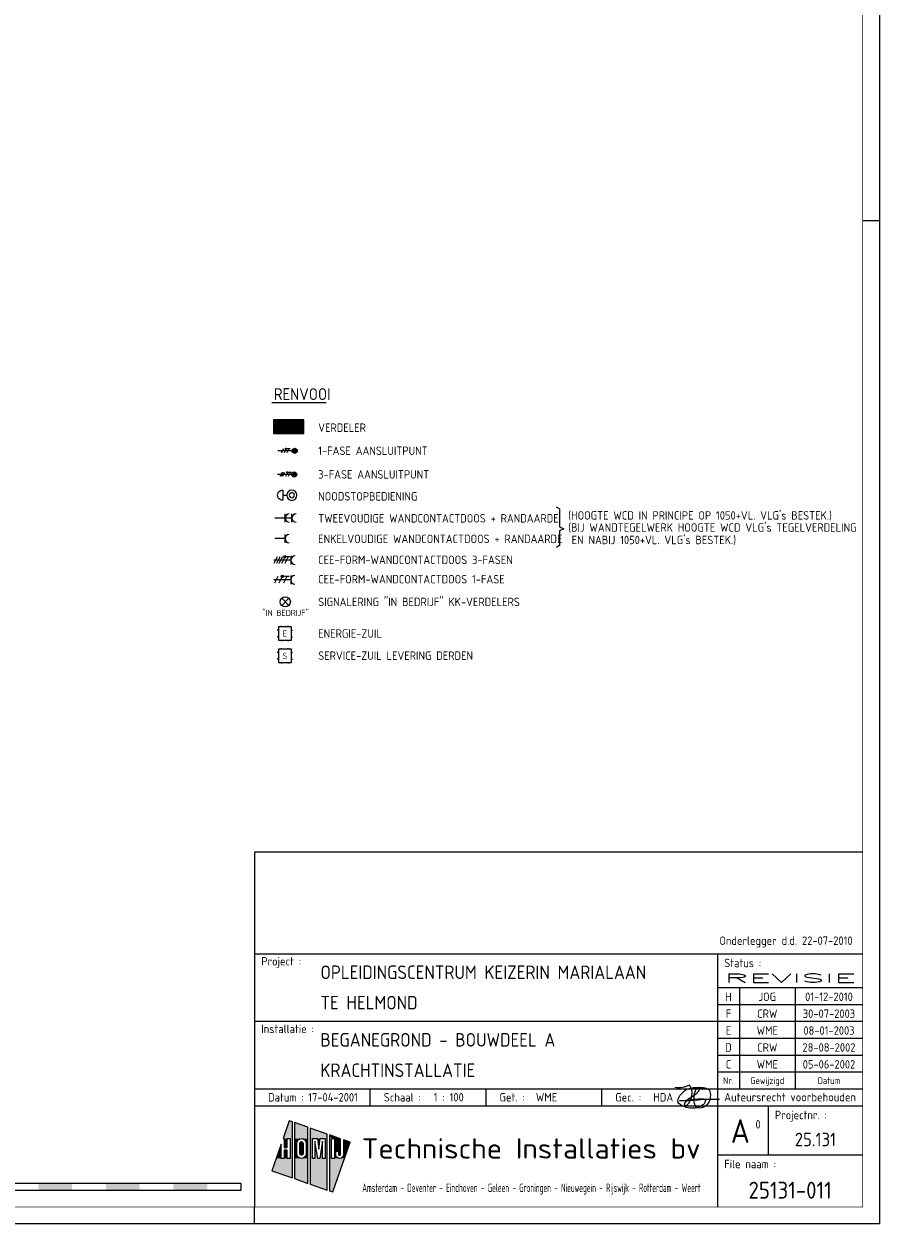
# Model space of a CAD drawing. Header units: millimetres. Extents: x -6587 to 112885, y 244 to 84344.
# Tile 32 of 47: x 86990 to 112885, y 244 to 35757. Entities that reach past the tile are written whole.
import ezdxf
from ezdxf.enums import TextEntityAlignment as Align

# ---------------------------------------------------------------- set-up
doc = ezdxf.new("R2010")
doc.units = ezdxf.units.MM
doc.header["$LTSCALE"] = 100
doc.layers.get('0').update_dxf_attribs({"linetype": 'CONTINUOUS'})
for name, color, linetype in [('02-61-50-lijn050', 90, 'CONTINUOUS'), ('EB6331--_ATTRIB', 2, 'CONTINUOUS'), ('EB6721--_ATTRIB', 2, 'CONTINUOUS'), ('EL62203-_KRACHT-WCD230', 3, 'CONTINUOUS'), ('EL62204-_KRACHT-ASP230', 3, 'CONTINUOUS'), ('EL62205-_KRACHT-KAST', 3, 'CONTINUOUS'), ('EL62208-_KRACHT-WCD400', 3, 'CONTINUOUS'), ('EL62209-_KRACHT-ASP400', 3, 'CONTINUOUS'), ('EL63103-_LICHT-WCD230V', 3, 'CONTINUOUS'), ('EL6331--_BELET230V', 3, 'CONTINUOUS'), ('EL6441--_DATACOM', 3, 'CONTINUOUS'), ('EL6721--_GEB-BEH-AUTO', 3, 'CONTINUOUS'), ('LIJN025', 10, 'CONTINUOUS'), ('LIJN050', 90, 'CONTINUOUS'), ('SCHAALBALK', 10, 'CONTINUOUS'), ('TEKST18', 1, 'CONTINUOUS'), ('TEKST25', 1, 'CONTINUOUS'), ('TEKST35', 50, 'CONTINUOUS'), ('TEKST50', 90, 'CONTINUOUS'), ('TEKST70', 130, 'CONTINUOUS')]:
    doc.layers.add(name, color=color, linetype=linetype)
doc.styles.add('1_8', font='iso', dxfattribs={"width": 0.7, "height": 1.8})
doc.styles.add('3_5', font='iso', dxfattribs={"height": 3.5})
doc.styles.add('HELV', font='ISO.SHX')
doc.styles.add('ISO', font='ISO.SHX')
doc.styles.add('MAATVOERING', font='iso.shx')
doc.styles.add('NORATT', font='isocp.shx')
doc.styles.add('ROMAND', font='romand')
doc.styles.get("Standard").update_dxf_attribs({"font": 'iso.shx'})

# ---------------------------------------------------------------- blocks, each defined once
blk = doc.blocks.new('A0-G')
at = {"layer": 'LIJN025'}
for p, q in [((1184, 297), (1189, 297)), ((1004, 80), (1184, 80)), ((1141, 80), (1141, 5)), ((1141, 70), (1184, 70)), ((1147.5, 70), (1147.5, 40)), ((1164, 70), (1164, 40)), ((1141, 65), (1184, 65)), ((1004, 60), (1141, 60)), ((1141, 60), (1184, 60)), ((1141, 55), (1184, 55)), ((1141, 50), (1184, 50)), ((1141, 45), (1184, 45)), ((1004, 40), (1184, 40)), ((1038.25, 35), (1038.25, 40)), ((1072.5, 35), (1072.5, 40)), ((1106.75, 35), (1106.75, 40)), ((1004, 35), (1184, 35)), ((1156, 35), (1156, 20.5)), ((1014.28, 30.55), (1012.44, 25.28)), ((1015.23, 30.22), (1014.28, 30.55)), ((1015.23, 13.64), (1015.23, 30.22)), ((1019.81, 28.62), (1015.85, 30)), ((1015.85, 30), (1015.85, 13.42)), ((1019.81, 12.03), (1019.81, 28.62)), ((1012.44, 25.28), (1012.78, 25.28)), ((1012.78, 25.28), (1012.78, 22.62)), ((1013.68, 25.28), (1014.58, 25.28)), ((1013.68, 22.62), (1013.68, 25.28)), ((1014.58, 25.28), (1014.58, 19.41)), ((1016.61, 24.43), (1016.9, 24.86)), ((1016.9, 24.86), (1017.35, 25.18)), ((1017.35, 25.18), (1017.88, 25.28)), ((1017.88, 25.28), (1018.41, 25.18)), ((1018.41, 25.18), (1018.85, 24.88)), ((1018.85, 24.88), (1019.14, 24.45)), ((1025.53, 26.61), (1020.49, 28.38)), ((1020.49, 28.38), (1020.49, 11.8)), ((1021.1, 19.41), (1021.1, 25.28)), ((1021.1, 25.28), (1022.62, 25.28)), ((1022.62, 25.28), (1023, 22.14)), ((1023, 22.14), (1023.38, 25.28)), ((1023.38, 25.28), (1024.92, 25.28)), ((1024.92, 25.28), (1024.92, 19.41)), ((1025.53, 10.03), (1025.53, 26.61)), ((1029.46, 25.24), (1026.21, 26.37)), ((1026.21, 26.37), (1026.21, 9.79)), ((1026.81, 19.41), (1026.81, 25.28)), ((1026.81, 25.28), (1027.69, 25.28)), ((1027.69, 25.28), (1027.69, 19.41)), ((1029.46, 20.62), (1029.46, 25.24)), ((1032.31, 24.24), (1030.31, 24.94)), ((1030.31, 24.94), (1030.31, 20.61)), ((1011.88, 23.67), (1009.11, 15.78)), ((1011.88, 19.41), (1011.88, 23.67)), ((1012.78, 22.62), (1013.68, 22.62)), ((1013.68, 21.86), (1012.78, 21.86)), ((1012.78, 21.86), (1012.78, 19.41)), ((1013.68, 19.41), (1013.68, 21.86)), ((1016.51, 23.91), (1016.61, 24.43)), ((1016.51, 20.8), (1016.51, 23.91)), ((1017.39, 23.89), (1017.46, 24.14)), ((1017.39, 20.81), (1017.39, 23.89)), ((1017.46, 24.14), (1017.63, 24.32)), ((1017.63, 24.32), (1017.89, 24.39)), ((1017.89, 24.39), (1018.13, 24.32)), ((1018.13, 24.32), (1018.31, 24.14)), ((1018.31, 24.14), (1018.38, 23.89)), ((1018.38, 23.89), (1018.38, 20.81)), ((1019.14, 24.45), (1019.25, 23.91)), ((1019.25, 23.91), (1019.25, 20.8)), ((1022.72, 19.41), (1021.87, 24.56)), ((1021.87, 24.56), (1021.87, 19.41)), ((1024.15, 24.56), (1023.29, 19.41)), ((1024.15, 19.41), (1024.15, 24.56)), ((1027.14, 9.47), (1032.31, 24.24)), ((1028.02, 20.61), (1028.02, 21.54)), ((1028.02, 21.54), (1028.88, 21.54)), ((1028.88, 21.54), (1028.88, 20.62)), ((1012.78, 19.41), (1011.88, 19.41)), ((1014.58, 19.41), (1013.68, 19.41)), ((1016.61, 20.28), (1016.51, 20.8)), ((1016.91, 19.82), (1016.61, 20.28)), ((1017.37, 19.52), (1016.91, 19.82)), ((1017.91, 19.41), (1017.37, 19.52)), ((1017.45, 20.57), (1017.39, 20.81)), ((1017.64, 20.38), (1017.45, 20.57)), ((1017.89, 20.32), (1017.64, 20.38)), ((1018.14, 20.38), (1017.89, 20.32)), ((1018.43, 19.53), (1017.91, 19.41)), ((1018.32, 20.56), (1018.14, 20.38)), ((1018.38, 20.81), (1018.32, 20.56)), ((1018.86, 19.83), (1018.43, 19.53)), ((1019.15, 20.26), (1018.86, 19.83)), ((1019.25, 20.8), (1019.15, 20.26)), ((1021.87, 19.41), (1021.1, 19.41)), ((1023.29, 19.41), (1022.72, 19.41)), ((1024.92, 19.41), (1024.15, 19.41)), ((1027.69, 19.41), (1026.81, 19.41)), ((1028.09, 20.16), (1028.02, 20.61)), ((1028.34, 19.76), (1028.09, 20.16)), ((1028.7, 19.5), (1028.34, 19.76)), ((1029.16, 19.41), (1028.7, 19.5)), ((1028.88, 20.62), (1028.97, 20.41)), ((1028.97, 20.41), (1029.17, 20.33)), ((1029.61, 19.5), (1029.16, 19.41)), ((1029.17, 20.33), (1029.37, 20.41)), ((1029.37, 20.41), (1029.46, 20.62)), ((1029.99, 19.77), (1029.61, 19.5)), ((1030.24, 20.17), (1029.99, 19.77)), ((1030.31, 20.61), (1030.24, 20.17)), ((1141, 20.5), (1184, 20.5)), ((1009.11, 15.78), (1015.23, 13.64)), ((1015.85, 13.42), (1019.81, 12.03)), ((1020.49, 11.8), (1025.53, 10.03)), ((1026.21, 9.79), (1027.14, 9.47)), ((1004, 0), (1004, 5))]:
    blk.add_line(p, q, dxfattribs=at)
blk.add_lwpolyline([(1189, 841), (1189, 0), (0, 0), (0, 841)], close=True, dxfattribs=at)
for points in [[(1012.44, 25.28), (1014.28, 30.55), (1015.23, 25.28), (1015.23, 30.22)], [(1015.85, 25.28), (1015.85, 30), (1019.81, 25.28), (1019.81, 28.62)], [(1012.78, 22.62), (1012.78, 25.28), (1013.68, 22.62), (1013.68, 25.28)], [(1014.58, 19.41), (1014.58, 25.28), (1015.23, 19.41), (1015.23, 25.28)], [(1015.85, 23.91), (1015.85, 25.28), (1016.51, 23.91), (1016.61, 24.43)], [(1016.61, 24.43), (1015.85, 25.28), (1016.9, 24.86), (1015.85, 25.28)], [(1016.9, 24.86), (1015.85, 25.28), (1017.35, 25.18), (1015.85, 25.28)], [(1017.35, 25.18), (1015.85, 25.28), (1017.88, 25.28), (1015.85, 25.28)], [(1018.41, 25.18), (1017.88, 25.28), (1018.41, 25.18), (1019.81, 25.28)], [(1018.85, 24.88), (1018.41, 25.18), (1018.85, 24.88), (1019.81, 25.28)], [(1019.14, 24.45), (1018.85, 24.88), (1019.14, 24.45), (1019.81, 25.28)], [(1019.25, 23.91), (1019.14, 24.45), (1019.81, 23.91), (1019.81, 25.28)], [(1020.49, 25.28), (1020.49, 28.38), (1025.53, 25.28), (1025.53, 26.61)], [(1020.49, 19.41), (1020.49, 25.28), (1021.1, 19.41), (1021.1, 25.28)], [(1023, 22.14), (1022.62, 25.28), (1023, 22.14), (1023.38, 25.28)], [(1024.92, 19.41), (1024.92, 25.28), (1025.53, 19.41), (1025.53, 25.28)], [(1026.21, 19.41), (1026.21, 26.37), (1026.81, 19.41), (1026.81, 25.28)], [(1026.81, 25.28), (1026.21, 26.37), (1027.69, 25.28), (1026.21, 26.37)], [(1027.69, 25.28), (1026.21, 26.37), (1029.46, 25.24), (1026.21, 26.37)], [(1027.69, 25.24), (1027.69, 25.28), (1029.46, 25.24)], [(1027.69, 21.54), (1027.69, 25.24), (1029.46, 21.54), (1029.46, 25.24)], [(1030.31, 20.61), (1030.31, 24.94), (1031.04, 20.61), (1032.31, 24.24)], [(1010.39, 19.41), (1011.88, 23.67), (1011.88, 19.41), (1011.88, 23.67)], [(1012.78, 19.41), (1012.78, 21.86), (1013.68, 19.41), (1013.68, 21.86)], [(1015.85, 20.8), (1015.85, 23.91), (1016.51, 20.8), (1016.51, 23.91)], [(1017.39, 23.89), (1017.46, 24.14), (1018.38, 23.89), (1018.31, 24.14)], [(1017.39, 20.81), (1017.39, 23.89), (1018.38, 20.81), (1018.38, 23.89)], [(1017.46, 24.14), (1017.63, 24.32), (1018.31, 24.14), (1018.13, 24.32)], [(1017.63, 24.32), (1017.89, 24.39), (1018.13, 24.32), (1017.89, 24.39)], [(1019.25, 20.8), (1019.25, 23.91), (1019.81, 20.8), (1019.81, 23.91)], [(1021.87, 19.41), (1021.87, 24.56), (1022.72, 19.41), (1021.87, 24.56)], [(1023.29, 19.41), (1024.15, 24.56), (1024.15, 19.41), (1024.15, 24.56)], [(1027.69, 19.41), (1027.69, 21.54), (1028.02, 20.61), (1028.02, 21.54)], [(1028.02, 20.61), (1028.02, 21.54), (1028.09, 20.16), (1028.02, 20.61)], [(1028.88, 20.62), (1028.88, 21.54), (1028.97, 20.41), (1028.88, 21.54)], [(1028.97, 20.41), (1028.88, 21.54), (1029.17, 20.33), (1028.88, 21.54)], [(1029.17, 20.33), (1028.88, 21.54), (1029.37, 20.41), (1028.88, 21.54)], [(1029.37, 20.41), (1028.88, 21.54), (1029.46, 20.62), (1028.88, 21.54)], [(1029.46, 20.62), (1028.88, 21.54), (1029.46, 20.62), (1029.46, 21.54)], [(1009.11, 15.78), (1010.39, 19.41), (1015.23, 13.64), (1015.23, 19.41)], [(1015.85, 19.41), (1015.85, 20.8), (1015.85, 19.41), (1016.51, 20.8)], [(1015.85, 19.41), (1016.51, 20.8), (1015.85, 19.41), (1016.61, 20.28)], [(1015.85, 19.41), (1016.61, 20.28), (1015.85, 19.41), (1016.91, 19.82)], [(1015.85, 19.41), (1016.91, 19.82), (1015.85, 19.41), (1017.37, 19.52)], [(1015.85, 19.41), (1017.37, 19.52), (1015.85, 19.41), (1017.91, 19.41)], [(1015.85, 13.42), (1015.85, 19.41), (1019.81, 12.03), (1019.81, 19.41)], [(1017.45, 20.57), (1017.39, 20.81), (1018.32, 20.56), (1018.38, 20.81)], [(1017.64, 20.38), (1017.45, 20.57), (1018.14, 20.38), (1018.32, 20.56)], [(1017.89, 20.32), (1017.64, 20.38), (1017.89, 20.32), (1018.14, 20.38)], [(1017.91, 19.41), (1018.43, 19.53), (1017.91, 19.41), (1019.81, 19.41)], [(1018.43, 19.53), (1018.86, 19.83), (1018.43, 19.53), (1019.81, 19.41)], [(1018.86, 19.83), (1019.15, 20.26), (1018.86, 19.83), (1019.81, 19.41)], [(1019.81, 19.41), (1019.15, 20.26), (1019.81, 20.8), (1019.25, 20.8)], [(1020.49, 11.8), (1020.49, 19.41), (1025.53, 10.03), (1025.53, 19.41)], [(1026.21, 9.79), (1026.21, 19.41), (1027.14, 9.47), (1030.62, 19.41)], [(1027.69, 19.41), (1028.02, 20.61), (1027.69, 19.41), (1028.09, 20.16)], [(1027.69, 19.41), (1028.09, 20.16), (1027.69, 19.41), (1028.34, 19.76)], [(1027.69, 19.41), (1028.34, 19.76), (1027.69, 19.41), (1028.7, 19.5)], [(1027.69, 19.41), (1028.7, 19.5), (1027.69, 19.41), (1029.16, 19.41)], [(1029.16, 19.41), (1030.62, 19.41), (1029.61, 19.5), (1030.62, 19.41)], [(1030.62, 19.41), (1029.61, 19.5), (1030.62, 19.41), (1029.99, 19.77)], [(1030.62, 19.41), (1029.99, 19.77), (1031.04, 20.61), (1030.24, 20.17)], [(1030.24, 20.17), (1030.31, 20.61), (1030.24, 20.17), (1031.04, 20.61)]]:
    blk.add_solid(points, dxfattribs=at)
at = {"layer": 'LIJN050'}
for p, q in [((1184, 110), (1004, 110)), ((1004, 110), (1004, 5))]:
    blk.add_line(p, q, dxfattribs=at)
at = {"layer": 'LIJN050', "const_width": 0.2}
blk.add_lwpolyline([(1184, 836), (25, 836), (25, 5), (1184, 5)], close=True, dxfattribs=at)
at = {"layer": 'SCHAALBALK'}
for p, q in [((1000, 12), (900, 12)), ((1000, 10), (1000, 12)), ((900, 10), (1000, 10))]:
    blk.add_line(p, q, dxfattribs=at)
for points in [[(940, 10), (940, 12), (950, 10), (950, 12)], [(960, 10), (960, 12), (970, 10), (970, 12)], [(980, 10), (980, 12), (990, 10), (990, 12)]]:
    blk.add_solid(points, dxfattribs=at)
at = {"layer": 'TEKST18', "style": 'ISO'}
for s, p in [('Nr.', (1144.25, 41.43)), ('Gewijzigd', (1155.75, 41.43)), ('Datum', (1174, 41.43))]:
    blk.add_text(s, height=2, dxfattribs=at).set_placement(p, align=Align.CENTER)
at = {"layer": 'TEKST18', "style": 'ISO', "width": 0.67468}
blk.add_text('Amsterdam - Deventer - Eindhoven - Geleen - Groningen - Nieuwegein - Rijswijk - Rotterdam - Weert', height=2.5, dxfattribs=at).set_placement((1035.88, 9.47), (1136, 9.47), align=Align.FIT)
at = {"layer": 'TEKST25', "style": 'ISO'}
for s, p in [('Project :', (1006, 76.5)), ('Status :', (1143, 76)), ('Installatie :', (1006, 56.5)), ('Datum :', (1008, 36.25)), ('Schaal :', (1042.25, 36.25)), ('Get. :', (1076.5, 36.25)), ('Gec. :', (1110.75, 36.25)), ('Projectnr. :', (1158, 31)), ('File naam :', (1143, 16.5))]:
    blk.add_text(s, height=2.5, dxfattribs=at).set_placement(p)
at = {"layer": 'TEKST25', "style": 'ISO', "width": 1.015814}
blk.add_text('Auteursrecht voorbehouden', height=2.5, dxfattribs=at).set_placement((1143, 36.3), (1182, 36.3), align=Align.FIT)
at = {"layer": 'TEKST25', "style": 'ROMAND', "width": 2.899115}
blk.add_attdef('STATUS', text='', height=2.5, dxfattribs=at).set_placement((1143, 71.5), (1182, 71.5), align=Align.FIT)
at = {"layer": 'TEKST25', "style": 'ISO'}
for tag, p in [('E', (1144.25, 66)), ('NAAM-E', (1155.75, 66)), ('DATUM-E', (1174, 66)), ('D', (1144.25, 61)), ('NAAM-D', (1155.75, 61)), ('DATUM-D', (1174, 61)), ('C', (1144.25, 56)), ('NAAM-C', (1155.75, 56)), ('DATUM-C', (1174, 56)), ('B', (1144.25, 51)), ('NAAM-B', (1155.75, 51)), ('DATUM-B', (1174, 51)), ('A', (1144.25, 46)), ('NAAM-A', (1155.75, 46)), ('DATUM-A', (1174, 46))]:
    blk.add_attdef(tag, text='', height=2.5, dxfattribs=at).set_placement(p, align=Align.CENTER)
for tag, p in [('DATUM', (1021.75, 36.25)), ('SCHAAL', (1057, 36.25)), ('GETEKEND', (1087.25, 36.25)), ('GECONTOL.', (1122, 36.25)), ('FORMAAT', (1152.25, 28.25))]:
    blk.add_attdef(tag, p, '', height=2.5, dxfattribs=at)
at = {"layer": 'TEKST35', "style": 'ISO'}
for tag, p in [('PROJECT', (1023.5, 72.5)), ('PLAATS', (1023.5, 63.5)), ('INSTALLATIE-REGEL1', (1023.5, 52.5)), ('INSTALLATIE-REGEL2', (1023.5, 43.5))]:
    blk.add_attdef(tag, p, '', height=4, dxfattribs=at)
blk.add_attdef('PROJ.NR.', text='', height=4, dxfattribs=at).set_placement((1170, 23), align=Align.CENTER)
at = {"layer": 'TEKST50', "style": 'HELV', "width": 1.169753}
blk.add_text('Technische Installaties bv', height=6, dxfattribs=at).set_placement((1035.72, 19.36), (1135.99, 19.36), align=Align.FIT)
at = {"layer": 'TEKST50', "style": 'ISO'}
blk.add_attdef('FILE-NAAM', text='', height=5, dxfattribs=at).set_placement((1162.5, 7.5), align=Align.CENTER)
at = {"layer": 'TEKST70', "style": 'HELV'}
blk.add_text('A', height=7, dxfattribs=at).set_placement((1147.75, 24), align=Align.CENTER)
blk = doc.blocks.new('OPMHOOGTEWCD')
at = {"layer": 'LIJN025'}
for p, q in [((7919, 269, -1050), (7832, 321, -1050)), ((7919, 269, -1050), (7919, -259, -1050)), ((7919, -259, -1050), (8047, -317, -1050)), ((8047, -317, -1050), (7919, -375, -1050)), ((7919, -375, -1050), (7919, -817, -1050)), ((7919, -817, -1050), (7832, -869, -1050))]:
    blk.add_line(p, q, dxfattribs=at)
at = {"layer": 'TEKST25'}
for s, p in [("(HOOGTE WCD IN PRINCIPE OP 1050+VL. VLG's BESTEK.)", (8179, -47, -1050)), ("(BIJ WANDTEGELWERK HOOGTE WCD VLG's TEGELVERDELING ", (8179, -404, -1050)), ("EN NABIJ 1050+VL. VLG's BESTEK.)", (8281, -773, -1050))]:
    blk.add_text(s, height=250, dxfattribs=at).set_placement(p)
blk = doc.blocks.new('PRHDA')
at = {"layer": '02-61-50-lijn050', "color": 50, "linetype": 'ByBlock', "flags": 128}
blk.add_lwpolyline([(-70, 246, 0.043806), (-705, 234, -0.031193), (-1253, 209), (-809, 257, 0.003454), (-595, 274, -0.231177), (-497, 236, -0.175519), (-494, 194, -0.153375), (-552, 106, -0.056813), (-651, 43, -0.100205), (-852, -8, -0.16296), (-1242, 100, -0.379529), (-1301, 251, -0.14016), (-1100, 518, -0.143334), (-940, 590, -0.06258), (-558, 601, -0.12688), (-385, 542, -0.169413), (-357, 496, -0.095564), (-353, 276, -0.080055), (-384, 187, -0.126486), (-523, 35, -0.214891), (-713, 6, -0.203106), (-762, 34, -0.121177), (-821, 172, -0.121604), (-801, 453, -0.010614), (-783, 511, -0.021915), (-760, 562, -0.15615), (-707, 606, -0.050224), (-686, 611, -0.295436), (-670, 603, -0.250173), (-667, 558, -0.167384), (-891, 324, 0.121525), (-1106, 142, 0.14194), (-1116, 115, 0.153562), (-1114, 98, 0.520832), (-1040, 81, 0.362036), (-958, 675, -0.145439), (-1391, 601)], format="xyb", dxfattribs=at)
blk = doc.blocks.new('ES1116A2')
for p, q in [((-1.5, 0.75), (-1.75, 0.75)), ((-0.75, 1.5), (-0.75, 1.75)), ((0.75, 1.5), (0.75, 1.75)), ((1.5, 0.75), (1.75, 0.75)), ((-1.5, -0.75), (-1.75, -0.75)), ((-0.75, -1.5), (-0.75, -1.75)), ((0.75, -1.5), (0.75, -1.75)), ((1.5, -0.75), (1.75, -0.75))]:
    blk.add_line(p, q)
blk.add_lwpolyline([(-1.5, -1.5), (1.5, -1.5), (1.5, 1.5), (-1.5, 1.5)], close=True)
at = {"style": '1_8', "flags": 8}
for tag, p in [('NUMMER', (0, 3)), ('CODE', (0, 0))]:
    blk.add_attdef(tag, text='', height=1.8, dxfattribs=at).set_placement(p, align=Align.MIDDLE)
blk.add_attdef('M_CODE', text='', height=1.8, dxfattribs=at).set_placement((0, 0), align=Align.MIDDLE_CENTER)
blk = doc.blocks.new('ES081001')
for p, q in [((1.06, -1.06), (-1.06, 1.06)), ((-1.06, -1.06), (1.06, 1.06))]:
    blk.add_line(p, q)
blk.add_circle((0, 0), 1.5)
at = {"color": 2, "style": '1_8', "flags": 8}
for tag, p in [('NUMMER', (0, 5.5)), ('CODE', (0, 3))]:
    blk.add_attdef(tag, text='', height=1.8, dxfattribs=at).set_placement(p, align=Align.MIDDLE)
at = {"style": '1_8', "flags": 8}
blk.add_attdef('M_CODE', text='', height=1.8, dxfattribs=at).set_placement((0, 0), align=Align.MIDDLE_CENTER)
blk = doc.blocks.new('ES3W1A')
for p, q in [((1.25, 0), (-1.25, 0)), ((0, 0), (0, -3))]:
    blk.add_line(p, q)
blk.add_arc((0, 1.25), 1.25, 180, 0)
at = {"style": '1_8'}
for tag, flags, p in [('VERMOGEN', 9, (-2.5, 3)), ('GROEP', 8, (0, 3)), ('SCHAK', 8, (2.5, 3)), ('TAL', 8, (2.5, 3)), ('GELIJK', 9, (5, 3)), ('KAST', 9, (7, 3))]:
    blk.add_attdef(tag, text='', height=1.8, rotation=90, dxfattribs=dict(at, flags=flags)).set_placement(p, align=Align.MIDDLE_CENTER)
at = {"style": '1_8', "width": 0.7, "flags": 8}
blk.add_attdef('DOEL', text='', height=1.8, rotation=90, dxfattribs=at).set_placement((-2.5, 3), align=Align.MIDDLE_LEFT)
at = {"style": '1_8', "flags": 9}
blk.add_attdef('M_CODE', text='', height=1.8, dxfattribs=at).set_placement((0, 0), align=Align.MIDDLE_CENTER)
blk = doc.blocks.new('ES111454')
for p, q in [((-1.51, 2.61), (1.49, 2.61)), ((-0.01, 2.61), (-0.01, 1.44))]:
    blk.add_line(p, q)
for radius in [1.5, 0.75]:
    blk.add_circle((0.01, -0.08), radius)
blk.add_arc((-0.01, 2.64), 1.5, 358.854, 181.146)
at = {"style": '1_8'}
for tag, flags, p in [('NUMMER', 8, (0.01, 5.42)), ('CODE', 8, (0.01, 2.92)), ('M_CODE', 9, (0.01, -0.08))]:
    blk.add_attdef(tag, text='', height=2, dxfattribs=dict(at, flags=flags)).set_placement(p, align=Align.MIDDLE)
blk = doc.blocks.new('ES2X2')
at = {"color": 1}
for p, q in [((-0.72, -0.21), (-0.72, 0.11)), ((-0.64, -0.25), (-0.64, 0.15)), ((-0.6, 1.15), (-0.6, 0.35)), ((-0.6, 0.75), (0.6, 0.15)), ((-0.56, -0.25), (-0.56, 0.15)), ((-0.48, -0.21), (-0.48, 0.11)), ((-0.6, -0.05), (0.6, -0.65)), ((-0.6, -0.85), (0.6, -1.45)), ((-0.6, -1.25), (0.6, -1.85)), ((-0.6, -1.65), (0.6, -2.25))]:
    blk.add_line(p, q, dxfattribs=at)
for p, q in [((-0.45, 1.4), (-0.45, 2.6)), ((-0.15, 1.27), (-0.15, 2.73)), ((0, 1.25), (0, -3)), ((0.15, 1.27), (0.15, 2.73)), ((0.45, 1.4), (0.45, 2.6))]:
    blk.add_line(p, q)
blk.add_circle((-0.6, -0.05), 0.2, dxfattribs=at)
blk.add_circle((0, 2), 0.75)
at = {"style": '1_8'}
for tag, flags, p in [('VERMOGEN', 9, (-2.5, 4.5)), ('GROEP', 8, (0, 4.5)), ('SCHAK', 8, (2.5, 4.5)), ('DOEL', 8, (-2.5, 1)), ('KAST', 9, (7, 4.5))]:
    blk.add_attdef(tag, text='', height=1.8, rotation=90, dxfattribs=dict(at, flags=flags)).set_placement(p, align=Align.MIDDLE_LEFT)
at = {"style": '1_8', "flags": 8}
blk.add_attdef('TAL', text='', height=1.8, rotation=90, dxfattribs=at).set_placement((2.5, 4.5), align=Align.MIDDLE_CENTER)
at = {"style": '1_8', "flags": 9}
blk.add_attdef('M_CODE', text='', height=1.8, dxfattribs=at).set_placement((0, 0), align=Align.MIDDLE_CENTER)
blk = doc.blocks.new('ES111261')
for p, q in [((-5, 1.75), (5, 1.75)), ((-5, 1.5), (5, 1.5)), ((-5, 1.25), (5, 1.25)), ((-5, 1), (5, 1)), ((-5, 0.75), (5, 0.75)), ((-5, 0.5), (5, 0.5)), ((-5, 0.25), (5, 0.25)), ((-5, 0), (5, 0)), ((-5, -0.25), (5, -0.25)), ((-5, -0.5), (5, -0.5)), ((-5, -0.75), (5, -0.75)), ((-5, -1), (5, -1)), ((-5, -1.25), (5, -1.25)), ((-5, -1.5), (5, -1.5)), ((-5, -1.75), (5, -1.75)), ((-5, -2), (5, -2))]:
    blk.add_line(p, q)
blk.add_lwpolyline([(-5, -2), (5, -2), (5, 2), (-5, 2)], close=True)
for tag, height, style, flags, p in [('GROEPI', 1.8, '1_8', 9, (0, 9.5)), ('GROEP', 1.8, '1_8', 8, (0, 7.5)), ('CODE', 3.5, '3_5', 8, (0, 4.5)), ('M_CODE', 1.8, '1_8', 9, (0, 0)), ('KAST', 1.8, '1_8', 9, (0, -3.5)), ('VERMOGEN', 1.8, '1_8', 9, (0, -5.5)), ('DOEL', 1.8, '1_8', 9, (0, -7.5)), ('VERMOGENI', 1.8, '1_8', 9, (0, -9.5)), ('DOELI', 1.8, '1_8', 9, (0, -11.5))]:
    blk.add_attdef(tag, text='', height=height, dxfattribs=dict(style=style, flags=flags)).set_placement(p, align=Align.MIDDLE_CENTER)
at = {"style": '1_8', "flags": 9}
blk.add_attdef('RUIMTE', text='', height=1.8, dxfattribs=at).set_placement((0, -9.5), align=Align.MIDDLE)
blk = doc.blocks.new('ES3X2')
at = {"color": 210}
for p, q in [((-0.6, 0.65), (-0.6, -0.15)), ((-0.6, 0.25), (0.6, -0.35)), ((-0.72, -0.71), (-0.72, -0.39)), ((-0.64, -0.75), (-0.64, -0.35)), ((-0.6, -0.55), (0.6, -1.15)), ((-0.6, -1.35), (0.6, -1.95)), ((-0.56, -0.75), (-0.56, -0.35)), ((-0.48, -0.71), (-0.48, -0.39))]:
    blk.add_line(p, q, dxfattribs=at)
for p, q in [((-0.45, 1.4), (-0.45, 2.6)), ((-0.15, 1.27), (-0.15, 2.73)), ((0, 1.25), (0, -3)), ((0.15, 1.27), (0.15, 2.73)), ((0.45, 1.4), (0.45, 2.6))]:
    blk.add_line(p, q)
blk.add_circle((0, 2), 0.75)
blk.add_circle((-0.6, -0.55), 0.2, dxfattribs=at)
at = {"style": '1_8'}
for tag, flags, p in [('VERMOGEN', 9, (-2.5, 4.5)), ('GROEP', 8, (0, 4.5)), ('SCHAK', 8, (2.5, 4.5)), ('DOEL', 8, (-2.5, 1)), ('KAST', 9, (7, 4.5))]:
    blk.add_attdef(tag, text='', height=1.8, rotation=90, dxfattribs=dict(at, flags=flags)).set_placement(p, align=Align.MIDDLE_LEFT)
at = {"style": '1_8', "flags": 8}
blk.add_attdef('TAL', text='', height=1.8, rotation=90, dxfattribs=at).set_placement((2.5, 4.5), align=Align.MIDDLE_CENTER)
at = {"style": '1_8', "flags": 9}
blk.add_attdef('M_CODE', text='', height=1.8, dxfattribs=at).set_placement((0, 0), align=Align.MIDDLE_CENTER)
blk = doc.blocks.new('ES2W4A')
at = {"color": 0, "ltscale": 0.5}
for p, q in [((-1.25, 2), (1.25, 2)), ((0, 2), (0, -3))]:
    blk.add_line(p, q, dxfattribs=at)
at = {"color": 0}
for p, q in [((-1.25, 2), (1.25, 2)), ((0, 2), (0, -3))]:
    blk.add_line(p, q, dxfattribs=at)
at = {"color": 1, "ltscale": 0.5}
for p, q in [((-1.2, -0.02), (-1.2, 0.52)), ((-1.07, -0.08), (-1.07, 0.58)), ((-1, 1.75), (-1, 0.75)), ((-1, 1.25), (1, 0.25)), ((-1, 0.25), (1, -0.75)), ((-0.93, -0.08), (-0.93, 0.58)), ((-0.8, -0.02), (-0.8, 0.52)), ((-1, -0.5), (1, -1.5)), ((-1, -1.25), (1, -2.25)), ((-1, -2), (1, -3))]:
    blk.add_line(p, q, dxfattribs=at)
at = {"color": 1}
for p, q in [((-1.2, -0.02), (-1.2, 0.52)), ((-1.07, -0.08), (-1.07, 0.58)), ((-1, 1.75), (-1, 0.75)), ((-1, 1.25), (1, 0.25)), ((-1, 0.25), (1, -0.75)), ((-0.93, -0.08), (-0.93, 0.58)), ((-0.8, -0.02), (-0.8, 0.52)), ((-1, -0.5), (1, -1.5)), ((-1, -1.25), (1, -2.25)), ((-1, -2), (1, -3))]:
    blk.add_line(p, q, dxfattribs=at)
at = {"color": 1, "ltscale": 0.5}
blk.add_circle((-1, 0.25), 0.333, dxfattribs=at)
at = {"color": 1}
blk.add_circle((-1, 0.25), 0.333, dxfattribs=at)
at = {"color": 0, "ltscale": 0.5}
blk.add_arc((0, 3.25), 1.25, 180, 0, dxfattribs=at)
at = {"color": 0}
blk.add_arc((0, 3.25), 1.25, 180, 0, dxfattribs=at)
at = {"ltscale": 0.5, "style": 'NORATT'}
for tag, flags, p in [('VERMOGEN', 9, (-3.75, 4.25)), ('GROEP', 8, (1.25, 4.25)), ('TAL', 8, (-3.75, 4.25)), ('DOEL', 8, (-1.25, 4.25)), ('KAST', 9, (3.75, 4.25))]:
    blk.add_attdef(tag, text='', height=1.8, rotation=90, dxfattribs=dict(at, flags=flags)).set_placement(p, align=Align.MIDDLE_LEFT)
at = {"style": '1_8'}
for tag, flags, p in [('VERMOGEN', 9, (-3.75, 4.25)), ('GROEP', 8, (1.25, 4.25)), ('TAL', 8, (-3.75, 4.25)), ('DOEL', 8, (-1.25, 4.25)), ('KAST', 9, (3.75, 4.25))]:
    blk.add_attdef(tag, text='', height=1.8, rotation=90, dxfattribs=dict(at, flags=flags)).set_placement(p, align=Align.MIDDLE_LEFT)
at = {"color": 0, "ltscale": 0.5, "style": 'NORATT', "width": 0.7, "flags": 8}
blk.add_attdef('SCHAK', text='', height=1.8, rotation=90, dxfattribs=at).set_placement((3.75, 4.25), align=Align.MIDDLE_LEFT)
at = {"color": 0, "style": '1_8', "width": 0.7, "flags": 8}
blk.add_attdef('SCHAK', text='', height=1.8, rotation=90, dxfattribs=at).set_placement((3.75, 4.25), align=Align.MIDDLE_LEFT)
at = {"ltscale": 0.5, "style": 'NORATT', "flags": 9}
blk.add_attdef('GELIJK', text='', height=1.8, rotation=90, dxfattribs=at).set_placement((5, 5), align=Align.MIDDLE_CENTER)
at = {"style": '1_8', "flags": 9}
blk.add_attdef('GELIJK', text='', height=1.8, rotation=90, dxfattribs=at).set_placement((5, 5), align=Align.MIDDLE_CENTER)
at = {"ltscale": 0.5, "style": 'NORATT', "flags": 9}
blk.add_attdef('M_CODE', text='', height=1.8, dxfattribs=at).set_placement((0, 0), align=Align.MIDDLE_CENTER)
at = {"style": '1_8', "flags": 9}
blk.add_attdef('M_CODE', text='', height=1.8, dxfattribs=at).set_placement((0, 0), align=Align.MIDDLE_CENTER)
blk = doc.blocks.new('ES3W2A')
at = {"ltscale": 0.5}
for p, q in [((1.25, 2), (-1.25, 2)), ((1.25, 0), (-1.25, 0)), ((0, 2), (0, -3))]:
    blk.add_line(p, q, dxfattribs=at)
for centre in [(0, 3.25), (0, 1.25)]:
    blk.add_arc(centre, 1.25, 180, 0, dxfattribs=at)
at = {"ltscale": 0.5, "style": '1_8'}
for tag, flags, p in [('VERMOGEN', 9, (-2.5, 5)), ('GROEP', 8, (0, 5)), ('SCHAK', 8, (2.5, 5)), ('GELIJK', 9, (5, 5)), ('KAST', 9, (7, 5)), ('TAL', 8, (2.5, 5))]:
    blk.add_attdef(tag, text='', height=1.8, rotation=90, dxfattribs=dict(at, flags=flags)).set_placement(p, align=Align.MIDDLE_CENTER)
at = {"ltscale": 0.5, "style": '1_8', "width": 0.7, "flags": 8}
blk.add_attdef('DOEL', text='', height=1.8, rotation=90, dxfattribs=at).set_placement((-2.5, 5), align=Align.MIDDLE_LEFT)
at = {"ltscale": 0.5, "style": '1_8', "flags": 9}
blk.add_attdef('M_CODE', text='', height=1.8, dxfattribs=at).set_placement((0, 0), align=Align.MIDDLE_CENTER)
blk = doc.blocks.new('ES2W2A')
at = {"color": 0, "ltscale": 0.5}
for p, q in [((-1.25, 2), (1.25, 2)), ((0, 2), (0, -3))]:
    blk.add_line(p, q, dxfattribs=at)
at = {"color": 1, "ltscale": 0.5}
for p, q in [((-1, 1.5), (-1, 0.17)), ((-1, 0.83), (1, -0.17)), ((-1.2, -0.77), (-1.2, -0.23)), ((-1.07, -0.83), (-1.07, -0.17)), ((-1, -0.5), (1, -1.5)), ((-1, -1.83), (1, -2.83)), ((-0.93, -0.83), (-0.93, -0.17)), ((-0.8, -0.77), (-0.8, -0.23))]:
    blk.add_line(p, q, dxfattribs=at)
blk.add_circle((-1, -0.5), 0.333, dxfattribs=at)
at = {"color": 0, "ltscale": 0.5}
blk.add_arc((0, 3.25), 1.25, 180, 0, dxfattribs=at)
at = {"ltscale": 0.5, "style": '1_8'}
for tag, flags, p in [('VERMOGEN', 9, (-2.5, 5)), ('GROEP', 8, (0, 5)), ('SCHAK', 8, (2.5, 5)), ('GELIJK', 9, (5, 5)), ('KAST', 9, (7, 5)), ('TAL', 8, (2.5, 5))]:
    blk.add_attdef(tag, text='', height=1.8, rotation=90, dxfattribs=dict(at, flags=flags)).set_placement(p, align=Align.MIDDLE_CENTER)
at = {"ltscale": 0.5, "style": '1_8', "width": 0.7, "flags": 8}
blk.add_attdef('DOEL', text='', height=1.8, rotation=90, dxfattribs=at).set_placement((-2.5, 5), align=Align.MIDDLE_LEFT)
at = {"ltscale": 0.5, "style": '1_8', "flags": 9}
blk.add_attdef('M_CODE', text='', height=1.8, dxfattribs=at).set_placement((0, 0), align=Align.MIDDLE_CENTER)

msp = doc.modelspace()

# ---------------------------------------------------------------- linework, layer by layer
at = {"layer": 'LIJN025'}
msp.add_line((94327, 24557), (95929, 24557), dxfattribs=at)

# ---------------------------------------------------------------- block references
ref = msp.add_blockref('A0-G', (-6587, 244), dxfattribs=dict(xscale=100, yscale=100, zscale=100))
ref.add_attrib('PROJECT', 'OPLEIDINGSCENTRUM KEIZERIN MARIALAAN', (95763, 7494), dxfattribs={"layer": 'TEKST35', "height": 400, "style": 'ISO'})
ref.add_attrib('PLAATS', 'TE HELMOND', (95763, 6594), dxfattribs={"layer": 'TEKST35', "height": 400, "style": 'ISO'})
ref.add_attrib('INSTALLATIE-REGEL1', 'BEGANEGROND - BOUWDEEL A', (95763, 5494), dxfattribs={"layer": 'TEKST35', "height": 400, "style": 'ISO'})
ref.add_attrib('INSTALLATIE-REGEL2', 'KRACHTINSTALLATIE', (95763, 4594), dxfattribs={"layer": 'TEKST35', "height": 400, "style": 'ISO'})
ref.add_attrib('PROJ.NR.', '25.131', dxfattribs={"layer": 'TEKST35', "height": 400, "style": 'ISO'}).set_placement((110413, 2544), align=Align.CENTER)
ref.add_attrib('FILE-NAAM', '25131-011', dxfattribs={"layer": 'TEKST50', "height": 500, "style": 'ISO'}).set_placement((109663, 994), align=Align.CENTER)
ref.add_attrib('DATUM', '17-04-2001', (95400, 3869), dxfattribs={"layer": 'TEKST25', "height": 250, "style": 'ISO'})
ref.add_attrib('SCHAAL', '1 : 100', (99113, 3869), dxfattribs={"layer": 'TEKST25', "height": 250, "style": 'ISO'})
ref.add_attrib('GETEKEND', 'WME', (102138, 3869), dxfattribs={"layer": 'TEKST25', "height": 250, "style": 'ISO'})
ref.add_attrib('GECONTOL.', 'HDA', (105613, 3869), dxfattribs={"layer": 'TEKST25', "height": 250, "style": 'ISO'})
ref.add_attrib('STATUS', 'REVISIE', dxfattribs={"layer": 'TEKST25', "height": 250, "style": 'ROMAND', "width": 2.899115}).set_placement((107713, 7394), (111613, 7394), align=Align.FIT)
ref.add_attrib('FORMAAT', '0', (108638, 3069), dxfattribs={"layer": 'TEKST25', "height": 250, "style": 'ISO'})
ref.add_attrib('A', 'C', dxfattribs={"layer": 'TEKST25', "height": 250, "style": 'ISO'}).set_placement((107838, 4844), align=Align.CENTER)
ref.add_attrib('NAAM-A', 'WME', dxfattribs={"layer": 'TEKST25', "height": 250, "style": 'ISO'}).set_placement((108988, 4844), align=Align.CENTER)
ref.add_attrib('DATUM-A', '05-06-2002', dxfattribs={"layer": 'TEKST25', "height": 250, "style": 'ISO'}).set_placement((110813, 4844), align=Align.CENTER)
ref.add_attrib('B', 'D', dxfattribs={"layer": 'TEKST25', "height": 250, "style": 'ISO'}).set_placement((107838, 5344), align=Align.CENTER)
ref.add_attrib('NAAM-B', 'CRW', dxfattribs={"layer": 'TEKST25', "height": 250, "style": 'ISO'}).set_placement((108988, 5344), align=Align.CENTER)
ref.add_attrib('DATUM-B', '28-08-2002', dxfattribs={"layer": 'TEKST25', "height": 250, "style": 'ISO'}).set_placement((110813, 5344), align=Align.CENTER)
ref.add_attrib('C', 'E', dxfattribs={"layer": 'TEKST25', "height": 250, "style": 'ISO'}).set_placement((107838, 5844), align=Align.CENTER)
ref.add_attrib('NAAM-C', 'WME', dxfattribs={"layer": 'TEKST25', "height": 250, "style": 'ISO'}).set_placement((108988, 5844), align=Align.CENTER)
ref.add_attrib('DATUM-C', '08-01-2003', dxfattribs={"layer": 'TEKST25', "height": 250, "style": 'ISO'}).set_placement((110813, 5844), align=Align.CENTER)
ref.add_attrib('D', 'F', dxfattribs={"layer": 'TEKST25', "height": 250, "style": 'ISO'}).set_placement((107838, 6344), align=Align.CENTER)
ref.add_attrib('NAAM-D', 'CRW', dxfattribs={"layer": 'TEKST25', "height": 250, "style": 'ISO'}).set_placement((108988, 6344), align=Align.CENTER)
ref.add_attrib('DATUM-D', '30-07-2003', dxfattribs={"layer": 'TEKST25', "height": 250, "style": 'ISO'}).set_placement((110813, 6344), align=Align.CENTER)
ref.add_attrib('E', 'H', dxfattribs={"layer": 'TEKST25', "height": 250, "style": 'ISO'}).set_placement((107838, 6844), align=Align.CENTER)
ref.add_attrib('NAAM-E', 'JOG', dxfattribs={"layer": 'TEKST25', "height": 250, "style": 'ISO'}).set_placement((108988, 6844), align=Align.CENTER)
ref.add_attrib('DATUM-E', '01-12-2010', dxfattribs={"layer": 'TEKST25', "height": 250, "style": 'ISO'}).set_placement((110813, 6844), align=Align.CENTER)
at = {"layer": 'EL62203-_KRACHT-WCD230', "xscale": 100, "yscale": 100, "zscale": 100, "rotation": 270}
msp.add_blockref('ES3W2A', (94717, 21136, 1050), dxfattribs=at)
at = {"layer": 'EL62204-_KRACHT-ASP230', "xscale": 100, "yscale": 100, "zscale": 100, "rotation": 270}
msp.add_blockref('ES3X2', (94800, 23126), dxfattribs=at)
at = {"layer": 'EL62205-_KRACHT-KAST', "xscale": 90, "yscale": 100, "zscale": 100}
msp.add_blockref('ES111261', (94826, 23843), dxfattribs=at)
at = {"layer": 'EL62208-_KRACHT-WCD400', "xscale": 100, "yscale": 100, "zscale": 100, "rotation": 270}
msp.add_blockref('ES2W4A', (94685, 19890, 1050), dxfattribs=at)
at = {"layer": 'EL62209-_KRACHT-ASP400', "xscale": 100, "yscale": 100, "zscale": 100, "rotation": 270}
msp.add_blockref('ES2X2', (94789, 22426), dxfattribs=at)
at = {"layer": 'EL63103-_LICHT-WCD230V', "xscale": 100, "yscale": 100, "zscale": 100, "rotation": 270}
for name, p in [('ES3W1A', (94716, 20526)), ('ES2W2A', (94683, 19309))]:
    msp.add_blockref(name, p, dxfattribs=at)
at = {"layer": 'EL6331--_BELET230V'}
ref = msp.add_blockref('ES081001', (94723, 18658), dxfattribs=dict(at, xscale=100, yscale=100, zscale=100))
ref.add_attrib('CODE', '"IN BEDRIJF"', dxfattribs={"layer": 'EB6331--_ATTRIB', "color": 1, "height": 180, "style": '1_8', "flags": 8}).set_placement((94731, 18347), align=Align.MIDDLE)
at = {"layer": 'EL6441--_DATACOM', "color": 3, "xscale": -100, "yscale": 100, "zscale": 100, "rotation": 90}
msp.add_blockref('ES111454', (94908, 21811), dxfattribs=at)
at = {"layer": 'EL6721--_GEB-BEH-AUTO'}
ref = msp.add_blockref('ES1116A2', (94712, 17720), dxfattribs=dict(at, xscale=130, yscale=130, zscale=130))
ref.add_attrib('CODE', 'E', dxfattribs={"layer": 'EB6721--_ATTRIB', "color": 1, "height": 180, "style": '1_8', "flags": 8}).set_placement((94712, 17720), align=Align.MIDDLE)
ref = msp.add_blockref('ES1116A2', (94712, 17059), dxfattribs=dict(at, xscale=130, yscale=130, zscale=130))
ref.add_attrib('CODE', 'S', dxfattribs={"layer": 'EB6721--_ATTRIB', "color": 1, "height": 180, "style": '1_8', "flags": 8}).set_placement((94712, 17059), align=Align.MIDDLE)
at = {"layer": 'TEKST25'}
msp.add_blockref('PRHDA', (107647, 3678), dxfattribs=at)
at = {"layer": 'TEKST50'}
msp.add_blockref('OPMHOOGTEWCD', (94917, 21136, 1050), dxfattribs=at)

# ---------------------------------------------------------------- texts
at = {"layer": 'TEKST25'}
for s, p in [('VERDELER', (95697, 23686)), ('1-FASE AANSLUITPUNT', (95697, 23003)), ('3-FASE AANSLUITPUNT', (95697, 22303)), ('NOODSTOPBEDIENING', (95697, 21653)), ('TWEEVOUDIGE WANDCONTACTDOOS + RANDAARDE', (95697, 21003)), ('ENKELVOUDIGE WANDCONTACTDOOS + RANDAARDE', (95697, 20395)), ('CEE-FORM-WANDCONTACTDOOS 3-FASEN', (95697, 19775)), ('CEE-FORM-WANDCONTACTDOOS 1-FASE', (95697, 19200)), ('SIGNALERING "IN BEDRIJF" KK-VERDELERS', (95697, 18529)), ('ENERGIE-ZUIL', (95697, 17594)), ('SERVICE-ZUIL LEVERING DERDEN', (95697, 16939))]:
    msp.add_text(s, height=250, dxfattribs=at).set_placement(p)
at = {"layer": 'TEKST25', "style": 'MAATVOERING'}
msp.add_text('Onderlegger d.d. 22-07-2010', height=250, dxfattribs=at).set_placement((107569, 8504))
at = {"layer": 'TEKST35'}
msp.add_text('RENVOOI', height=350, dxfattribs=at).set_placement((94380, 24629))

doc.saveas('drawing.dxf')
